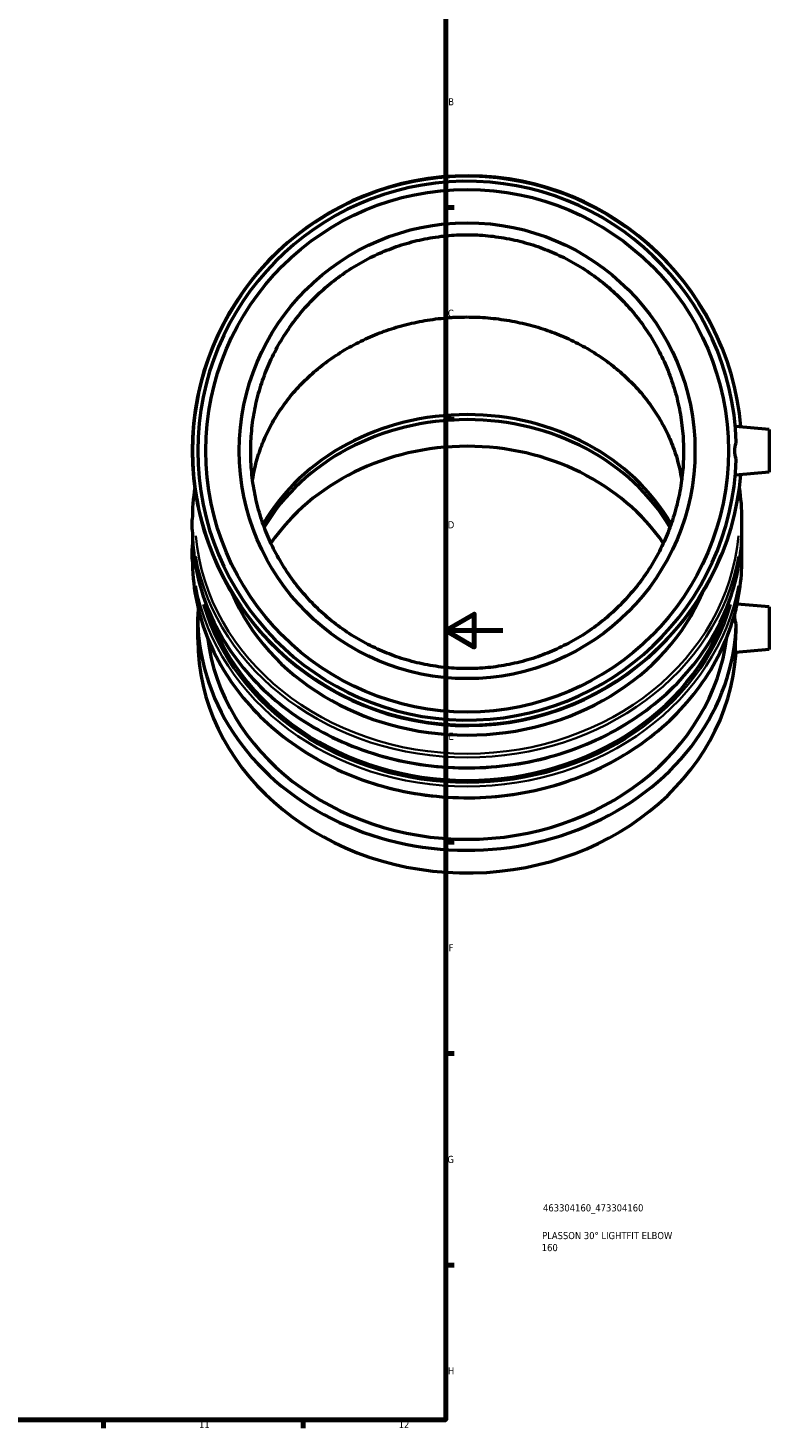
# Model space of a CAD drawing. Header units: millimetres. Extents: x -43 to 1133, y -95 to 1112.
# Tile 4 of 9: x 674 to 935, y 17 to 508. Entities that reach past the tile are written whole.
import ezdxf

# ---------------------------------------------------------------- set-up
doc = ezdxf.new("R2010")
doc.units = ezdxf.units.MM
for name, color, linetype, lineweight in [('Border (ISO)', 7, 'Continuous', 70), ('Title (ISO)', 7, 'Continuous', 50), ('Visible (ISO)', 7, 'Continuous', 50), ('Visible Narrow (ISO)', 7, 'Continuous', 35)]:
    doc.layers.add(name, color=color, linetype=linetype, lineweight=lineweight)
doc.styles.add('Note Text (ISO)', font='tahoma.ttf')

# ---------------------------------------------------------------- blocks, each defined once
blk = doc.blocks.new('Borders Default Border')
at = {"layer": 'Border (ISO)'}
for p, q in [((821, 445.5), (823.9, 445.5)), ((821, 371.25), (823.9, 371.25)), ((821, 222.75), (823.9, 222.75)), ((821, 148.5), (823.9, 148.5)), ((821, 74.25), (823.9, 74.25)), ((700.83, 20), (700.83, 17.1)), ((770.92, 20), (770.92, 17.1))]:
    blk.add_line(p, q, dxfattribs=at)
at = {"layer": 'Border (ISO)', "flags": 128}
for points in [[(20, 20), (20, 574), (821, 574), (821, 20), (20, 20)], [(841, 297), (821, 297), (831, 302.77), (831, 291.23), (821, 297)]]:
    blk.add_lwpolyline(points, dxfattribs=at)
at = {"layer": 'Border (ISO)', "color": 232, "true_color": 0xca0064, "char_height": 2.5, "attachment_point": 7, "style": 'Note Text (ISO)'}
for s, insert in [('B', (821.89, 481.37)), ('C', (821.73, 407.08)), ('D', (821.73, 332.88)), ('E', (821.94, 258.63)), ('F', (822, 184.38)), ('G', (821.61, 110.08)), ('H', (821.74, 35.88)), ('11', (734.37, 17.1)), ('12', (804.46, 17.1))]:
    blk.add_mtext(s, dxfattribs=dict(at, insert=insert))
blk = doc.blocks.new('Title Blocks ISO')
at = {"layer": 'Title (ISO)', "color": 232, "true_color": 0xca0064, "style": 'Note Text (ISO)'}
for tag, p in [('PART_NUMBER_001', (34.16, 73.13)), ('DESCRIPTION_001', (33.84, 63.4)), ('DESCRIPTION_002', (33.71, 59.18))]:
    blk.add_attdef(tag, p, '', height=2.5, dxfattribs=at)

msp = doc.modelspace()

# ---------------------------------------------------------------- linework, layer by layer
at = {"layer": 'Visible (ISO)'}
for p, q in [((934.51, 367.624), (922.694, 368.657)), ((934.51, 367.624), (934.51, 352.624)), ((934.51, 352.624), (922.694, 351.59)), ((732.01, 332.491), (732.01, 336.026)), ((925.01, 332.491), (925.01, 336.026)), ((732.01, 322.009), (732.01, 325.826)), ((925.01, 322.009), (925.01, 325.826)), ((934.51, 305.299), (923.292, 306.28)), ((934.51, 305.299), (934.51, 290.299)), ((733.94, 293.827), (733.94, 301.77)), ((934.51, 290.299), (922.792, 289.274))]:
    msp.add_line(p, q, dxfattribs=at)
for radius in [91.733, 80]:
    msp.add_circle((828.51, 360.124), radius, dxfattribs=at)
for radius, start, end in [(96.5, 4.97162, 355.02838), (94.57, 1.84125, 358.15875)]:
    msp.add_arc((828.51, 360.124), radius, start, end, dxfattribs=at)
for centre, major_axis, start_param, end_param in [((828.51, 303.533), (-80, 0), 3.6032386, 5.8215394), ((828.51, 301.77), (-80, 0), 3.614174, 5.810604), ((828.51, 292.409), (-80, 0), 3.6753358, 5.7494422), ((828.51, 336.509), (88, 0), 3.4934738, 5.9313042), ((828.51, 301.77), (-94.57, 0), 6.2433367, 9.3926421), ((828.51, 326.309), (-94.57, 0), 0.2397937, 2.9017989), ((828.51, 301.77), (94.57, 0), 0.0321359, 0.0398486), ((828.51, 293.827), (-94.57, 0), 0, 3.0861152), ((828.51, 303.189), (-91.733, 0), 0.1076488, 3.0339439)]:
    msp.add_ellipse(centre, major_axis=major_axis, ratio=0.8660254, start_param=start_param, end_param=end_param, dxfattribs=at)
for points, knots in [([(828.51, 435.933), (826.166, 435.933), (823.713, 435.823), (818.728, 435.342), (816.195, 434.972), (811.181, 433.974), (808.699, 433.346), (803.909, 431.882), (801.601, 431.045), (797.269, 429.25), (795.045, 428.209), (790.622, 425.855), (788.423, 424.542), (784.171, 421.7), (782.118, 420.17), (778.252, 416.982), (776.439, 415.325), (773.123, 412.007), (771.465, 410.192), (768.277, 406.322), (766.747, 404.266), (763.905, 400.011), (762.593, 397.809), (760.24, 393.382), (759.199, 391.156), (757.403, 386.817), (756.565, 384.504), (755.099, 379.704), (754.471, 377.217), (753.472, 372.192), (753.102, 369.654), (752.621, 364.658), (752.51, 362.2), (752.51, 357.5), (752.621, 355.041), (753.102, 350.042), (753.473, 347.502), (754.472, 342.474), (755.1, 339.985), (756.567, 335.182), (757.405, 332.867), (759.201, 328.522), (760.243, 326.292), (762.599, 321.855), (763.912, 319.65), (766.757, 315.385), (768.289, 313.324), (771.479, 309.445), (773.138, 307.626), (776.457, 304.3), (778.27, 302.639), (782.137, 299.444), (784.191, 297.91), (788.445, 295.061), (790.645, 293.745), (795.071, 291.384), (797.296, 290.34), (801.628, 288.541), (803.933, 287.702), (808.718, 286.236), (811.197, 285.607), (816.206, 284.607), (818.736, 284.236), (823.717, 283.754), (826.168, 283.644), (830.852, 283.644), (833.303, 283.754), (838.284, 284.236), (840.815, 284.607), (845.823, 285.607), (848.303, 286.236), (853.087, 287.702), (855.393, 288.541), (859.724, 290.34), (861.95, 291.384), (866.376, 293.745), (868.576, 295.061), (872.829, 297.91), (874.883, 299.444), (878.75, 302.639), (880.563, 304.3), (883.882, 307.626), (885.541, 309.445), (888.732, 313.324), (890.263, 315.385), (893.108, 319.65), (894.421, 321.855), (896.777, 326.292), (897.819, 328.522), (899.616, 332.867), (900.454, 335.182), (901.92, 339.985), (902.548, 342.474), (903.547, 347.502), (903.918, 350.042), (904.4, 355.041), (904.51, 357.5), (904.51, 362.2), (904.4, 364.658), (903.919, 369.654), (903.548, 372.192), (902.55, 377.217), (901.922, 379.704), (900.456, 384.504), (899.618, 386.817), (897.822, 391.156), (896.781, 393.382), (894.428, 397.809), (893.115, 400.011), (890.273, 404.266), (888.743, 406.322), (885.555, 410.192), (883.898, 412.007), (880.581, 415.325), (878.769, 416.982), (874.903, 420.17), (872.849, 421.7), (868.598, 424.542), (866.399, 425.855), (861.975, 428.209), (859.751, 429.25), (855.419, 431.045), (853.111, 431.882), (848.321, 433.346), (845.839, 433.974), (840.826, 434.972), (838.293, 435.342), (833.307, 435.823), (830.854, 435.933), (828.51, 435.933)], [0, 0, 0, 0, 0.7032413, 0.7032413, 1.4064826, 1.4064826, 2.109724, 2.109724, 2.8129653, 2.8129653, 3.5164783, 3.5164783, 4.2199913, 4.2199913, 4.9235043, 4.9235043, 5.6270173, 5.6270173, 6.3309947, 6.3309947, 7.0349721, 7.0349721, 7.7389494, 7.7389494, 8.4429268, 8.4429268, 9.1476238, 9.1476238, 9.8523208, 9.8523208, 10.5570178, 10.5570178, 11.2617148, 11.2617148, 11.9668672, 11.9668672, 12.6720195, 12.6720195, 13.3771719, 13.3771719, 14.0823242, 14.0823242, 14.7875447, 14.7875447, 15.4927653, 15.4927653, 16.1979858, 16.1979858, 16.9032064, 16.9032064, 17.6074922, 17.6074922, 18.311778, 18.311778, 19.0160638, 19.0160638, 19.7203496, 19.7203496, 20.4230068, 20.4230068, 21.1256641, 21.1256641, 21.8283214, 21.8283214, 22.5309786, 22.5309786, 23.2336359, 23.2336359, 23.9362932, 23.9362932, 24.6389504, 24.6389504, 25.3416077, 25.3416077, 26.0458935, 26.0458935, 26.7501793, 26.7501793, 27.4544651, 27.4544651, 28.1587509, 28.1587509, 28.8639714, 28.8639714, 29.569192, 29.569192, 30.2744125, 30.2744125, 30.9796331, 30.9796331, 31.6847854, 31.6847854, 32.3899377, 32.3899377, 33.0950901, 33.0950901, 33.8002424, 33.8002424, 34.5049394, 34.5049394, 35.2096364, 35.2096364, 35.9143334, 35.9143334, 36.6190304, 36.6190304, 37.3230078, 37.3230078, 38.0269852, 38.0269852, 38.7309626, 38.7309626, 39.43494, 39.43494, 40.138453, 40.138453, 40.841966, 40.841966, 41.545479, 41.545479, 42.248992, 42.248992, 42.9522333, 42.9522333, 43.6554746, 43.6554746, 44.3587159, 44.3587159, 45.0619573, 45.0619573, 45.0619573, 45.0619573]), ([(753.17, 349.84), (753.384, 351.238), (753.652, 352.642), (754.471, 356.212), (755.099, 358.366), (756.565, 362.523), (757.403, 364.526), (759.199, 368.283), (760.24, 370.211), (762.593, 374.046), (763.905, 375.952), (766.747, 379.638), (768.277, 381.418), (771.465, 384.769), (773.123, 386.341), (776.439, 389.215), (778.252, 390.65), (782.118, 393.411), (784.171, 394.736), (788.423, 397.197), (790.622, 398.334), (795.045, 400.372), (797.269, 401.274), (801.601, 402.828), (803.909, 403.553), (808.699, 404.822), (811.181, 405.365), (816.195, 406.229), (818.728, 406.55), (823.713, 406.966), (826.166, 407.062), (828.51, 407.062)], [34.7580199, 34.7580199, 34.7580199, 34.7580199, 35.2096364, 35.2096364, 35.9143334, 35.9143334, 36.6190304, 36.6190304, 37.3230078, 37.3230078, 38.0269852, 38.0269852, 38.7309626, 38.7309626, 39.43494, 39.43494, 40.138453, 40.138453, 40.841966, 40.841966, 41.545479, 41.545479, 42.248992, 42.248992, 42.9522333, 42.9522333, 43.6554746, 43.6554746, 44.3587159, 44.3587159, 45.0619573, 45.0619573, 45.0619573, 45.0619573]), ([(828.51, 407.062), (830.854, 407.062), (833.307, 406.966), (838.293, 406.55), (840.826, 406.229), (845.839, 405.365), (848.321, 404.822), (853.111, 403.553), (855.419, 402.828), (859.751, 401.274), (861.975, 400.372), (866.399, 398.334), (868.598, 397.197), (872.849, 394.736), (874.903, 393.411), (878.769, 390.65), (880.581, 389.215), (883.898, 386.341), (885.555, 384.769), (888.743, 381.418), (890.273, 379.638), (893.115, 375.952), (894.428, 374.046), (896.781, 370.211), (897.822, 368.283), (899.618, 364.526), (900.456, 362.523), (901.922, 358.366), (902.55, 356.212), (903.369, 352.642), (903.636, 351.238), (903.85, 349.84)], [0, 0, 0, 0, 0.7032413, 0.7032413, 1.4064826, 1.4064826, 2.109724, 2.109724, 2.8129653, 2.8129653, 3.5164783, 3.5164783, 4.2199913, 4.2199913, 4.9235043, 4.9235043, 5.6270173, 5.6270173, 6.3309947, 6.3309947, 7.0349721, 7.0349721, 7.7389494, 7.7389494, 8.4429268, 8.4429268, 9.1476238, 9.1476238, 9.8523208, 9.8523208, 10.3039374, 10.3039374, 10.3039374, 10.3039374]), ([(923.031, 357.085), (923, 357.166), (922.97, 357.248), (922.633, 358.209), (922.47, 359.186), (922.47, 361.062), (922.633, 362.038), (922.97, 362.999), (923, 363.081), (923.031, 363.162)], [1.52262875, 1.52262875, 1.52262875, 1.52262875, 1.54914018, 1.54914018, 1.83052548, 1.83052548, 2.11191077, 2.11191077, 2.1384222, 2.1384222, 2.1384222, 2.1384222]), ([(732.01, 332.491), (732.01, 323.577), (733.666, 314.664), (740.121, 297.736), (744.921, 289.725), (757.186, 275.406), (764.654, 269.103), (781.502, 258.847), (790.884, 254.899), (810.609, 249.759), (820.95, 248.571), (841.543, 249.077), (851.792, 250.773), (871.158, 256.877), (880.273, 261.285), (896.438, 272.369), (903.488, 279.042), (914.804, 293.974), (919.071, 302.229), (923.905, 317.905), (925.01, 325.198), (925.01, 332.491)], [3.1415927, 3.1415927, 3.1415927, 3.1415927, 3.4605348, 3.4605348, 3.7798096, 3.7798096, 4.0997311, 4.0997311, 4.4201391, 4.4201391, 4.7407767, 4.7407767, 5.0614692, 5.0614692, 5.3820813, 5.3820813, 5.7024229, 5.7024229, 6.0222309, 6.0222309, 6.2831853, 6.2831853, 6.2831853, 6.2831853]), ([(732.01, 322.009), (732.01, 313.094), (733.666, 304.182), (740.121, 287.254), (744.921, 279.242), (757.186, 264.923), (764.654, 258.621), (781.502, 248.365), (790.884, 244.416), (810.609, 239.277), (820.95, 238.088), (841.543, 238.595), (851.792, 240.29), (871.158, 246.395), (880.273, 250.802), (896.438, 261.887), (903.488, 268.56), (914.804, 283.492), (919.071, 291.746), (923.905, 307.422), (925.01, 314.715), (925.01, 322.009)], [3.1415927, 3.1415927, 3.1415927, 3.1415927, 3.4605348, 3.4605348, 3.7798096, 3.7798096, 4.0997311, 4.0997311, 4.4201391, 4.4201391, 4.7407767, 4.7407767, 5.0614692, 5.0614692, 5.3820813, 5.3820813, 5.7024229, 5.7024229, 6.0222309, 6.0222309, 6.2831853, 6.2831853, 6.2831853, 6.2831853]), ([(923.031, 299.139), (923, 299.226), (922.97, 299.313), (922.633, 300.328), (922.47, 301.263), (922.47, 302.888), (922.633, 303.644), (922.97, 304.294), (923, 304.349), (923.031, 304.402)], [1.52262875, 1.52262875, 1.52262875, 1.52262875, 1.54914018, 1.54914018, 1.83052548, 1.83052548, 2.11191077, 2.11191077, 2.1384222, 2.1384222, 2.1384222, 2.1384222]), ([(922.792, 289.275), (922.777, 289.273), (922.763, 289.296), (922.715, 289.489), (922.694, 289.873), (922.694, 290.408), (922.694, 290.944), (922.715, 291.701), (922.788, 293.506), (922.84, 294.554), (922.936, 296.621), (922.988, 297.778), (923.027, 298.982), (923.029, 299.06), (923.031, 299.139)], [4.7091713, 4.7091713, 4.7091713, 4.7091713, 4.814963, 4.814963, 5.1361165, 5.1361165, 5.1361165, 5.4572699, 5.4572699, 5.7784234, 5.7784234, 6.0992845, 6.0992845, 6.1217509, 6.1217509, 6.1217509, 6.1217509])]:
    msp.add_open_spline(points, degree=3, knots=knots, dxfattribs=at)
for points in [[(732.877, 347.22), (732.3, 343.511), (732.01, 339.769), (732.01, 336.026)], [(925.01, 336.026), (925.01, 339.769), (924.72, 343.511), (924.144, 347.22)], [(732.087, 329.159), (732.036, 328.049), (732.01, 326.937), (732.01, 325.826)], [(925.01, 325.826), (925.01, 326.937), (924.985, 328.049), (924.934, 329.159)]]:
    msp.add_open_spline(points, degree=3, dxfattribs=at)
at = {"layer": 'Visible Narrow (ISO)'}
msp.add_arc((828.51, 360.124), 96.217, 22.50109, 337.49891, dxfattribs=at)
for centre, major_axis, start_param, end_param in [((828.51, 336.509), (95.535, 0), 3.2171063, 6.2076716), ((828.51, 336.026), (-96.5, 0), 0.1570796, 2.984513), ((828.51, 332.491), (96.5, 0), 3.2986723, 6.1261057), ((828.51, 325.826), (-96.5, 0), 0.1570796, 2.984513), ((828.51, 322.009), (96.5, 0), 3.2986723, 6.1261057), ((828.51, 326.309), (95.535, 0), 3.3880673, 6.0367107)]:
    msp.add_ellipse(centre, major_axis=major_axis, ratio=0.8660254, start_param=start_param, end_param=end_param, dxfattribs=at)

# ---------------------------------------------------------------- block references
msp.add_blockref('Borders Default Border', (0, 0))
msp.add_blockref('Title Blocks ISO', (821, 20)).add_auto_attribs({'PART_NUMBER_001': '463304160_473304160', 'DESCRIPTION_001': 'PLASSON 30° LIGHTFIT ELBOW', 'DESCRIPTION_002': '160'})

doc.saveas('drawing.dxf')
